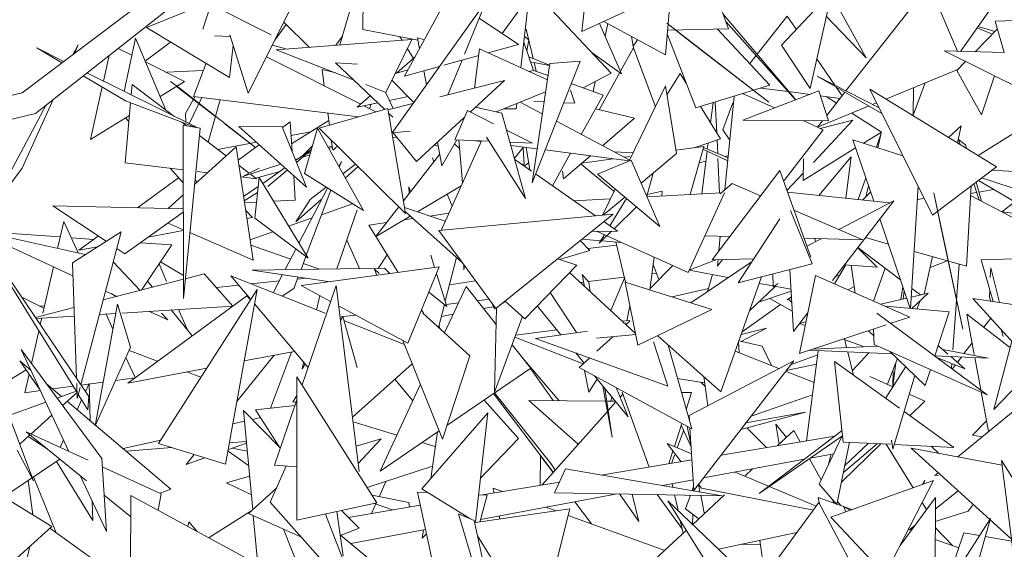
# Model space of a CAD drawing. Header units: metres. Extents: x -14.5 to 13.2, y -19 to 3.3.
# Tile 188 of 210: x 12.093 to 12.321, y 2.009 to 2.132. Entities that reach past the tile are written whole.
import ezdxf

# ---------------------------------------------------------------- set-up
doc = ezdxf.new("R2010")
doc.units = ezdxf.units.M
doc.layers.add('G-IMPT', color=7, linetype='Continuous', lineweight=5)
doc.layers.add('L-PLNT', color=7, linetype='Continuous', lineweight=5, true_color=0x005900)

# ---------------------------------------------------------------- blocks, each defined once
blk = doc.blocks.new('ÁRVORES ORNAMENTAIS - Pequeno e Médio Porte - Ipê-roxo-2870950-CORTE_CALÇADA')
at = {"layer": 'G-IMPT', "color": 253, "true_color": 0xaaaaaa}
for p, q in [((8.3529, 2.11467), (8.4025, 2.15207)), ((8.35599, 2.10995), (8.40613, 2.14932)), ((8.48936, 2.11921), (8.4672, 2.14292)), ((8.57024, 2.12428), (8.58342, 2.14291)), ((8.56322, 2.14004), (8.5437, 2.11515)), ((8.38175, 2.12978), (8.40335, 2.1386)), ((8.41646, 2.13688), (8.40527, 2.11464)), ((8.42652, 2.12577), (8.43022, 2.13858)), ((8.43188, 2.13717), (8.43183, 2.12934)), ((8.46411, 2.12842), (8.47032, 2.13703)), ((8.47032, 2.13703), (8.46842, 2.12048)), ((8.48255, 2.1289), (8.48363, 2.13852)), ((8.48255, 2.1289), (8.49954, 2.1367)), ((8.52881, 2.12572), (8.54043, 2.13816)), ((8.54043, 2.13816), (8.53541, 2.1157)), ((8.54836, 2.12283), (8.54027, 2.13745)), ((8.56952, 2.1243), (8.56413, 2.13705)), ((8.39666, 2.1351), (8.39475, 2.12944)), ((8.39666, 2.1351), (8.41059, 2.12814)), ((8.43859, 2.10544), (8.46041, 2.13594)), ((8.44149, 2.11853), (8.45082, 2.13565)), ((8.46041, 2.13594), (8.45537, 2.12365)), ((8.50297, 2.13607), (8.5019, 2.12347)), ((8.46789, 2.1259), (8.45878, 2.13197)), ((8.51491, 2.13388), (8.51654, 2.12949)), ((8.53207, 2.1131), (8.51529, 2.13287)), ((8.53007, 2.13247), (8.52311, 2.12365)), ((8.53217, 2.12944), (8.53007, 2.13247)), ((8.54836, 2.12283), (8.53914, 2.1324)), ((8.38175, 2.12978), (8.40096, 2.11828)), ((8.41145, 2.12691), (8.41406, 2.13048)), ((8.41945, 2.12521), (8.41351, 2.13101)), ((8.48661, 2.13076), (8.49174, 2.11912)), ((8.5019, 2.12347), (8.48763, 2.13123)), ((8.48792, 2.12779), (8.48856, 2.13073)), ((8.50222, 2.13078), (8.52586, 2.11254)), ((8.50222, 2.13078), (8.50801, 2.12627)), ((8.5159, 2.13121), (8.53203, 2.11308)), ((8.5741, 2.12974), (8.57758, 2.12829)), ((8.57433, 2.13007), (8.57819, 2.12891)), ((8.57826, 2.13126), (8.58884, 2.1316)), ((8.58035, 2.12401), (8.57826, 2.13126)), ((8.37915, 2.12732), (8.37656, 2.11502)), ((8.37915, 2.12732), (8.38623, 2.11071)), ((8.39749, 2.1279), (8.40117, 2.12776)), ((8.40106, 2.12809), (8.40527, 2.11464)), ((8.42711, 2.12779), (8.42558, 2.12569)), ((8.44459, 2.12689), (8.43183, 2.12934)), ((8.44041, 2.12769), (8.44091, 2.12689)), ((8.44449, 2.12742), (8.44497, 2.12491)), ((8.44449, 2.12742), (8.44608, 2.12695)), ((8.47025, 2.12693), (8.46925, 2.12774)), ((8.46967, 2.12944), (8.47128, 2.12261)), ((8.4945, 2.12513), (8.49406, 2.12773)), ((8.50231, 2.12832), (8.50896, 2.1112)), ((8.50239, 2.1292), (8.51654, 2.12949)), ((8.52611, 2.11648), (8.51395, 2.12944)), ((8.57361, 2.12419), (8.5787, 2.12944)), ((8.36257, 2.12196), (8.3563, 2.12507)), ((8.3563, 2.12507), (8.36211, 2.12161)), ((8.36593, 2.1258), (8.36477, 2.12362)), ((8.36503, 2.12381), (8.36593, 2.1258)), ((8.38731, 2.12645), (8.38139, 2.12206)), ((8.40182, 2.12565), (8.40096, 2.11828)), ((8.41427, 2.1248), (8.41086, 2.12574)), ((8.41179, 2.12461), (8.44321, 2.12707)), ((8.43715, 2.1148), (8.44321, 2.12707)), ((8.46789, 2.1259), (8.46084, 2.12394)), ((8.4691, 2.1264), (8.47136, 2.11987)), ((8.46979, 2.12438), (8.47026, 2.12696)), ((8.4945, 2.12513), (8.49149, 2.11968)), ((8.49443, 2.12553), (8.49546, 2.12697)), ((8.49449, 2.12513), (8.49957, 2.11149)), ((8.52586, 2.11254), (8.50801, 2.12627)), ((8.52881, 2.12572), (8.53541, 2.1157)), ((8.37308, 2.12337), (8.37175, 2.11741)), ((8.37514, 2.12499), (8.37833, 2.12341)), ((8.43133, 2.11205), (8.40949, 2.12302)), ((8.42956, 2.11774), (8.41179, 2.12461)), ((8.4439, 2.12296), (8.43963, 2.11925)), ((8.44215, 2.12491), (8.44355, 2.12266)), ((8.45866, 2.12333), (8.4506, 2.12107)), ((8.45767, 2.1158), (8.45886, 2.12484)), ((8.45886, 2.12484), (8.47456, 2.11768)), ((8.47026, 2.12303), (8.47506, 2.12106)), ((8.48495, 2.12393), (8.49174, 2.11912)), ((8.52288, 2.12336), (8.52141, 2.12149)), ((8.56644, 2.12438), (8.58045, 2.124)), ((8.56644, 2.12438), (8.5962, 2.10971)), ((8.38148, 2.12184), (8.39055, 2.11734)), ((8.39258, 2.11384), (8.39552, 2.12154)), ((8.43682, 2.11089), (8.42546, 2.1216)), ((8.42546, 2.1216), (8.43057, 2.12132)), ((8.44957, 2.12079), (8.44149, 2.11853)), ((8.4548, 2.12225), (8.45152, 2.11425)), ((8.47506, 2.12105), (8.47066, 2.12189)), ((8.48215, 2.12201), (8.47101, 2.09389)), ((8.47101, 2.09389), (8.47512, 2.12146)), ((8.47149, 2.12173), (8.47198, 2.11968)), ((8.48215, 2.12201), (8.47512, 2.12146)), ((8.54114, 2.11646), (8.53694, 2.12253)), ((8.56941, 2.11987), (8.57141, 2.12193)), ((8.36709, 2.11866), (8.37689, 2.11284)), ((8.39344, 2.10666), (8.36791, 2.11931)), ((8.38639, 2.11947), (8.39489, 2.1199)), ((8.42288, 2.1163), (8.42238, 2.12006)), ((8.42554, 2.11929), (8.42238, 2.12006)), ((8.4393, 2.11916), (8.4423, 2.12002)), ((8.44594, 2.11977), (8.44655, 2.11656)), ((8.47026, 2.11964), (8.47136, 2.11987)), ((8.47471, 2.11872), (8.47136, 2.1199)), ((8.48936, 2.11921), (8.48288, 2.11583)), ((8.49134, 2.11941), (8.48658, 2.11079)), ((8.5053, 2.11918), (8.50225, 2.11423)), ((8.5053, 2.11918), (8.5068, 2.11675)), ((8.55201, 2.10995), (8.53701, 2.11859)), ((8.55139, 2.11119), (8.53701, 2.11859)), ((8.56974, 2.12021), (8.55293, 2.11326)), ((8.56941, 2.11987), (8.5751, 2.10962)), ((8.57812, 2.11862), (8.5751, 2.10962)), ((8.37145, 2.11607), (8.36874, 2.10388)), ((8.37821, 2.1142), (8.37843, 2.11661)), ((8.38807, 2.10931), (8.37843, 2.11661)), ((8.38489, 2.11385), (8.39055, 2.11734)), ((8.38924, 2.1159), (8.3873, 2.11731)), ((8.39772, 2.10922), (8.3887, 2.1162)), ((8.38924, 2.1159), (8.40699, 2.10209)), ((8.43715, 2.1148), (8.4325, 2.1166)), ((8.43855, 2.11763), (8.44363, 2.11248)), ((8.46461, 2.11755), (8.44966, 2.11378)), ((8.45668, 2.11025), (8.46461, 2.11755)), ((8.48751, 2.11419), (8.48009, 2.11682)), ((8.48516, 2.11503), (8.48564, 2.11727)), ((8.50191, 2.11629), (8.49363, 2.09929)), ((8.50191, 2.11629), (8.50445, 2.10065)), ((8.52611, 2.11648), (8.50896, 2.1112)), ((8.54282, 2.11403), (8.54143, 2.11604)), ((8.55923, 2.10956), (8.56208, 2.11704)), ((8.55923, 2.10956), (8.55937, 2.11592)), ((8.33663, 2.11097), (8.3529, 2.11467)), ((8.39292, 2.1138), (8.39079, 2.10991)), ((8.39258, 2.11384), (8.43076, 2.10915)), ((8.43355, 2.11398), (8.43054, 2.11137)), ((8.43882, 2.11105), (8.43704, 2.11485)), ((8.43795, 2.11291), (8.44231, 2.11382)), ((8.46272, 2.11029), (8.47415, 2.11493)), ((8.4799, 2.11533), (8.48088, 2.11231)), ((8.48751, 2.11419), (8.48239, 2.10508)), ((8.51779, 2.11392), (8.51566, 2.09226)), ((8.51977, 2.11453), (8.52717, 2.11121)), ((8.53739, 2.11514), (8.5198, 2.10839)), ((8.53033, 2.11499), (8.52396, 2.11581)), ((8.53531, 2.11434), (8.53048, 2.11497)), ((8.53739, 2.11514), (8.53967, 2.1082)), ((8.54235, 2.11342), (8.53775, 2.11402)), ((8.53915, 2.11384), (8.54149, 2.11233)), ((8.54348, 2.11487), (8.53925, 2.10948)), ((8.56373, 2.0864), (8.54924, 2.11552)), ((8.57855, 2.0976), (8.54924, 2.11552)), ((8.35853, 2.11194), (8.34496, 2.08657)), ((8.35291, 2.09724), (8.36022, 2.11328)), ((8.37678, 2.09853), (8.37805, 2.11241)), ((8.39313, 2.10671), (8.37689, 2.11284)), ((8.39164, 2.10755), (8.39452, 2.11361)), ((8.39882, 2.11308), (8.39603, 2.10329)), ((8.43054, 2.11137), (8.43527, 2.11235)), ((8.4348, 2.11031), (8.43207, 2.11168)), ((8.43336, 2.11103), (8.43369, 2.11202)), ((8.44344, 2.11221), (8.43764, 2.11075)), ((8.46404, 2.11), (8.45788, 2.11135)), ((8.46747, 2.11221), (8.46732, 2.11097)), ((8.47339, 2.10984), (8.46828, 2.11254)), ((8.4738, 2.1126), (8.47144, 2.1127)), ((8.48088, 2.11231), (8.47835, 2.11241)), ((8.51002, 2.11153), (8.51465, 2.10402)), ((8.51236, 2.10774), (8.51294, 2.11242)), ((8.51377, 2.10544), (8.51343, 2.11257)), ((8.51748, 2.11235), (8.5152, 2.10615)), ((8.54904, 2.11166), (8.53714, 2.10675)), ((8.5508, 2.11239), (8.54984, 2.11199)), ((8.59243, 2.11157), (8.57432, 2.10019)), ((8.3366, 2.10515), (8.35599, 2.10995)), ((8.36874, 2.10388), (8.37778, 2.10946)), ((8.39083, 2.10795), (8.39079, 2.10991)), ((8.42175, 2.10656), (8.43758, 2.11111)), ((8.42408, 2.10723), (8.42371, 2.11002)), ((8.44172, 2.08676), (8.43758, 2.11111)), ((8.43876, 2.10906), (8.43777, 2.11)), ((8.44428, 2.09884), (8.45538, 2.10906)), ((8.45603, 2.11058), (8.45314, 2.10382)), ((8.45603, 2.11058), (8.46212, 2.10756)), ((8.46404, 2.11), (8.46951, 2.09028)), ((8.46449, 2.111), (8.46732, 2.11097)), ((8.49475, 2.1088), (8.48572, 2.111)), ((8.54508, 2.11002), (8.55192, 2.10562)), ((8.37765, 2.10807), (8.37689, 2.10892)), ((8.39102, 2.10708), (8.38991, 2.10793)), ((8.3902, 2.10723), (8.39028, 2.0671)), ((8.3902, 2.10723), (8.39414, 2.10653)), ((8.40697, 2.10208), (8.39998, 2.10747)), ((8.41875, 2.09288), (8.40311, 2.10693)), ((8.40311, 2.10693), (8.41313, 2.10687)), ((8.41875, 2.09288), (8.41313, 2.10687)), ((8.41499, 2.10802), (8.4132, 2.10669)), ((8.41499, 2.10802), (8.41544, 2.10111)), ((8.42393, 2.10831), (8.41532, 2.10289)), ((8.49363, 2.09913), (8.47664, 2.10812)), ((8.48732, 2.10246), (8.49475, 2.1088)), ((8.53967, 2.1082), (8.5198, 2.10839)), ((8.53376, 2.10826), (8.53846, 2.10615)), ((8.53615, 2.0986), (8.54531, 2.10834)), ((8.53826, 2.10822), (8.53712, 2.10675)), ((8.53773, 2.10648), (8.54531, 2.10834)), ((8.57041, 2.10706), (8.56745, 2.10439)), ((8.56954, 2.10311), (8.57041, 2.10706)), ((8.39028, 2.0671), (8.39414, 2.10653)), ((8.40021, 2.10013), (8.39397, 2.10485)), ((8.41969, 2.10564), (8.4152, 2.10479)), ((8.42133, 2.10649), (8.4183, 2.09604)), ((8.42133, 2.10649), (8.43196, 2.08745)), ((8.42175, 2.10656), (8.44172, 2.08676)), ((8.43859, 2.10544), (8.4428, 2.10586)), ((8.44428, 2.09884), (8.43887, 2.10546)), ((8.46512, 2.10607), (8.47114, 2.10309)), ((8.5168, 2.10378), (8.5152, 2.10615)), ((8.53846, 2.10615), (8.52937, 2.09445)), ((8.54776, 2.10306), (8.55192, 2.10562)), ((8.55075, 2.10211), (8.55188, 2.10538)), ((8.55107, 2.10201), (8.55188, 2.10538)), ((8.40717, 2.10328), (8.39827, 2.1016)), ((8.40781, 2.1027), (8.40298, 2.09912)), ((8.42013, 2.10235), (8.41802, 2.10028)), ((8.42378, 2.1021), (8.42472, 2.10238)), ((8.42484, 2.10142), (8.42453, 2.10381)), ((8.42484, 2.10142), (8.42597, 2.10238)), ((8.43873, 2.10437), (8.43971, 2.10444)), ((8.44925, 2.10236), (8.44833, 2.10256)), ((8.44908, 2.10326), (8.45011, 2.09783)), ((8.45931, 2.10357), (8.44996, 2.08287)), ((8.45011, 2.09783), (8.45363, 2.1038)), ((8.45309, 2.10289), (8.45425, 2.10171)), ((8.45314, 2.10382), (8.46107, 2.1035)), ((8.45407, 2.10379), (8.45494, 2.09389)), ((8.45788, 2.10361), (8.45925, 2.10344)), ((8.46049, 2.10442), (8.46951, 2.09028)), ((8.46589, 2.10331), (8.47114, 2.10309)), ((8.46611, 2.10254), (8.47218, 2.10174)), ((8.51076, 2.1023), (8.50433, 2.10142)), ((8.51076, 2.1023), (8.50764, 2.09115)), ((8.51465, 2.10402), (8.50856, 2.102)), ((8.5116, 2.10165), (8.51177, 2.10307)), ((8.51401, 2.10064), (8.51386, 2.10376)), ((8.55688, 2.10016), (8.5453, 2.10384)), ((8.5453, 2.10384), (8.55014, 2.08963)), ((8.57013, 2.10275), (8.56974, 2.10388)), ((8.56974, 2.10388), (8.57139, 2.10267)), ((8.57163, 2.10183), (8.57139, 2.10267)), ((8.39286, 2.0935), (8.40252, 2.10221)), ((8.4064, 2.07598), (8.40252, 2.10221)), ((8.41991, 2.10159), (8.41627, 2.09906)), ((8.41644, 2.09862), (8.41988, 2.1015)), ((8.41956, 2.10038), (8.41792, 2.09985)), ((8.4188, 2.10059), (8.4197, 2.10086)), ((8.42476, 2.10206), (8.42395, 2.1018)), ((8.44961, 2.10045), (8.44122, 2.08968)), ((8.46693, 2.09957), (8.46903, 2.10215)), ((8.46917, 2.09812), (8.46896, 2.10206)), ((8.47049, 2.09685), (8.46964, 2.10207)), ((8.47402, 2.1015), (8.49348, 2.09895)), ((8.47994, 2.10072), (8.47572, 2.09321)), ((8.4783, 2.09478), (8.48457, 2.10012)), ((8.49003, 2.10103), (8.49435, 2.10078)), ((8.49363, 2.09995), (8.49239, 2.09978)), ((8.49626, 2.09377), (8.50445, 2.10065)), ((8.51031, 2.09129), (8.51154, 2.10121)), ((8.51154, 2.10121), (8.51058, 2.10166)), ((8.51639, 2.09964), (8.51068, 2.10204)), ((8.51632, 2.09895), (8.51157, 2.10119)), ((8.51644, 2.10015), (8.51565, 2.09996)), ((8.53379, 2.09444), (8.54595, 2.10194)), ((8.37678, 2.09853), (8.39022, 2.09689)), ((8.40554, 2.0961), (8.40316, 2.0979)), ((8.41282, 2.0982), (8.404, 2.09535)), ((8.41697, 2.09954), (8.41617, 2.09929)), ((8.42685, 2.09881), (8.42626, 2.09766)), ((8.42636, 2.09748), (8.42685, 2.09881)), ((8.42722, 2.09593), (8.43016, 2.09822)), ((8.44829, 2.09875), (8.44792, 2.09966)), ((8.46701, 2.09926), (8.47086, 2.09659)), ((8.46917, 2.09812), (8.46843, 2.09828)), ((8.47022, 2.0985), (8.46918, 2.09776)), ((8.49002, 2.09189), (8.48236, 2.09823)), ((8.48982, 2.09943), (8.4826, 2.09844)), ((8.49393, 2.09914), (8.48614, 2.09587)), ((8.49393, 2.09914), (8.50062, 2.08375)), ((8.51125, 2.09888), (8.50969, 2.09849)), ((8.51445, 2.09151), (8.51406, 2.09951)), ((8.53379, 2.09444), (8.5339, 2.09945)), ((8.54492, 2.0999), (8.5374, 2.09097)), ((8.54492, 2.0999), (8.54365, 2.09032)), ((8.35291, 2.09724), (8.34496, 2.08657)), ((8.39023, 2.09387), (8.38723, 2.09726)), ((8.39343, 2.0965), (8.39586, 2.09621)), ((8.40535, 2.09603), (8.404, 2.09535)), ((8.40783, 2.09727), (8.40552, 2.09611)), ((8.40722, 2.09482), (8.40576, 2.09593)), ((8.40702, 2.09498), (8.41261, 2.09651)), ((8.41379, 2.09733), (8.40866, 2.09376)), ((8.4098, 2.09304), (8.41433, 2.09684)), ((8.41581, 2.09552), (8.41618, 2.08985)), ((8.4183, 2.09604), (8.43196, 2.08745)), ((8.43075, 2.09764), (8.42775, 2.09499)), ((8.47181, 2.09593), (8.48572, 2.08626)), ((8.4783, 2.09478), (8.47807, 2.09659)), ((8.48614, 2.09587), (8.50062, 2.08375)), ((8.49756, 2.09079), (8.49906, 2.09612)), ((8.51273, 2.07607), (8.52837, 2.09671)), ((8.52837, 2.09671), (8.53553, 2.07667)), ((8.53002, 2.09209), (8.53383, 2.09614)), ((8.56373, 2.0864), (8.57855, 2.0976)), ((8.59148, 2.09604), (8.57744, 2.09677)), ((8.38917, 2.09506), (8.37961, 2.08811)), ((8.39299, 2.09483), (8.39337, 2.09395)), ((8.40355, 2.09527), (8.40722, 2.09482)), ((8.40782, 2.09514), (8.40679, 2.08573)), ((8.40782, 2.09514), (8.41913, 2.07645)), ((8.44448, 2.08715), (8.45461, 2.09316)), ((8.51454, 2.0913), (8.51734, 2.0937)), ((8.52394, 2.09086), (8.51734, 2.0937)), ((8.54655, 2.09001), (8.54829, 2.09504)), ((8.54834, 2.09067), (8.54894, 2.09316)), ((8.57159, 2.0746), (8.57269, 2.09317)), ((8.57455, 2.08991), (8.57328, 2.09362)), ((8.57509, 2.08963), (8.57384, 2.09404)), ((8.60224, 2.07796), (8.57437, 2.09444)), ((8.5934, 2.08898), (8.57515, 2.09503)), ((8.38672, 2.08796), (8.39023, 2.09113)), ((8.40759, 2.09302), (8.40423, 2.09068)), ((8.40743, 2.09161), (8.40436, 2.08975)), ((8.42366, 2.09267), (8.41704, 2.07991)), ((8.41873, 2.07711), (8.42438, 2.09221)), ((8.41963, 2.09), (8.42332, 2.09288)), ((8.44255, 2.09138), (8.44249, 2.09297)), ((8.44287, 2.09179), (8.44249, 2.09297)), ((8.4525, 2.0885), (8.45138, 2.09124)), ((8.49027, 2.09241), (8.48735, 2.08641)), ((8.49763, 2.09062), (8.51481, 2.09153)), ((8.49766, 2.09115), (8.50118, 2.09192)), ((8.50104, 2.0908), (8.50118, 2.09192)), ((8.50713, 2.07315), (8.51555, 2.09157)), ((8.53015, 2.09173), (8.55383, 2.08924)), ((8.54942, 2.09174), (8.54756, 2.0899)), ((8.56041, 2.09307), (8.55867, 2.0648)), ((8.5661, 2.08155), (8.56406, 2.09158)), ((8.56406, 2.09158), (8.57073, 2.06)), ((8.59127, 2.08117), (8.57256, 2.09096)), ((8.57258, 2.09141), (8.57395, 2.09166)), ((8.57448, 2.09175), (8.57788, 2.09237)), ((8.39024, 2.08788), (8.36002, 2.08854)), ((8.36002, 2.08854), (8.37238, 2.08036)), ((8.40444, 2.08926), (8.40719, 2.0894)), ((8.41117, 2.0896), (8.41618, 2.08985)), ((8.42214, 2.09005), (8.41628, 2.08489)), ((8.41963, 2.09), (8.41628, 2.08489)), ((8.42225, 2.08651), (8.42944, 2.08903)), ((8.48072, 2.08973), (8.48918, 2.09018)), ((8.48751, 2.08643), (8.49246, 2.09058)), ((8.48902, 2.08396), (8.49285, 2.09026)), ((8.54058, 2.07128), (8.55478, 2.08974)), ((8.54207, 2.08308), (8.55478, 2.08974)), ((8.56022, 2.08992), (8.56176, 2.09036)), ((8.58278, 2.08946), (8.57976, 2.08717)), ((8.39024, 2.08707), (8.37672, 2.07749)), ((8.40471, 2.08744), (8.40629, 2.08584)), ((8.4258, 2.07396), (8.43053, 2.08767)), ((8.44016, 2.08831), (8.43476, 2.08138)), ((8.44148, 2.08815), (8.45092, 2.085)), ((8.45491, 2.07534), (8.44164, 2.08722)), ((8.45176, 2.08686), (8.44734, 2.0862)), ((8.48977, 2.08664), (8.44944, 2.08282)), ((8.46263, 2.06479), (8.48977, 2.08664)), ((8.49517, 2.08831), (8.49001, 2.08327)), ((8.5359, 2.07516), (8.53083, 2.08745)), ((8.5476, 2.08071), (8.53164, 2.08756)), ((8.58843, 2.08613), (8.57976, 2.08717)), ((8.36565, 2.04537), (8.34161, 2.08403)), ((8.34161, 2.08403), (8.36838, 2.04446)), ((8.36113, 2.07872), (8.36255, 2.08497)), ((8.36255, 2.08497), (8.36589, 2.07767)), ((8.38671, 2.08457), (8.39025, 2.08302)), ((8.40498, 2.08559), (8.40629, 2.08584)), ((8.40679, 2.08573), (8.41913, 2.07645)), ((8.41465, 2.08385), (8.42007, 2.08575)), ((8.43734, 2.08469), (8.43324, 2.08407)), ((8.44003, 2.07314), (8.43324, 2.08407)), ((8.43476, 2.08138), (8.44282, 2.08616)), ((8.44344, 2.08561), (8.44136, 2.0853)), ((8.48763, 2.08492), (8.4908, 2.08272)), ((8.51875, 2.07075), (8.52838, 2.08553)), ((8.55154, 2.08552), (8.5586, 2.06481)), ((8.36467, 2.07235), (8.34142, 2.08308)), ((8.34142, 2.08308), (8.36756, 2.0773)), ((8.36173, 2.08135), (8.34941, 2.08223)), ((8.36456, 2.07539), (8.37587, 2.08258)), ((8.36654, 2.04718), (8.37587, 2.08258)), ((8.38209, 2.08129), (8.39025, 2.08282)), ((8.39177, 2.08236), (8.4064, 2.07598)), ((8.4057, 2.08072), (8.41099, 2.08257)), ((8.46263, 2.06479), (8.44944, 2.08282)), ((8.4908, 2.08272), (8.4848, 2.08264)), ((8.48831, 2.08164), (8.48604, 2.08266)), ((8.48943, 2.0827), (8.48656, 2.07991)), ((8.48656, 2.07991), (8.48776, 2.08188)), ((8.36953, 2.0808), (8.36428, 2.08117)), ((8.37057, 2.08156), (8.36606, 2.07828)), ((8.38763, 2.07951), (8.38031, 2.08003)), ((8.38763, 2.07951), (8.38059, 2.06907)), ((8.41514, 2.07625), (8.40588, 2.07948)), ((8.4281, 2.08064), (8.43108, 2.07403)), ((8.48437, 2.07822), (8.48218, 2.08053)), ((8.48255, 2.08083), (8.48691, 2.08048)), ((8.48389, 2.07872), (8.4906, 2.07943)), ((8.48718, 2.08046), (8.49173, 2.0801)), ((8.50713, 2.07315), (8.48833, 2.08163)), ((8.49042, 2.0802), (8.49263, 2.07093)), ((8.51099, 2.08159), (8.51681, 2.08145)), ((8.51461, 2.08151), (8.51427, 2.07811)), ((8.53397, 2.08104), (8.5476, 2.08071)), ((8.53463, 2.07919), (8.53798, 2.08094)), ((8.53665, 2.08025), (8.53653, 2.08098)), ((8.55352, 2.0797), (8.54821, 2.0812)), ((8.5661, 2.08155), (8.57073, 2.06)), ((8.36606, 2.07828), (8.37038, 2.07909)), ((8.37486, 2.07872), (8.37672, 2.07749)), ((8.41633, 2.07856), (8.41386, 2.0738)), ((8.43749, 2.07721), (8.43538, 2.07409)), ((8.48437, 2.07822), (8.47734, 2.07618)), ((8.54642, 2.07887), (8.55092, 2.07434)), ((8.55634, 2.07143), (8.54646, 2.07892)), ((8.57159, 2.0746), (8.55949, 2.07802)), ((8.36456, 2.07539), (8.36553, 2.04867)), ((8.38029, 2.06899), (8.37404, 2.07563)), ((8.38467, 2.07511), (8.38639, 2.07108)), ((8.39027, 2.07246), (8.385, 2.0756)), ((8.41751, 2.07385), (8.41863, 2.07683)), ((8.42184, 2.07391), (8.41803, 2.07524)), ((8.44845, 2.07427), (8.44754, 2.07712)), ((8.45348, 2.07663), (8.45091, 2.06653)), ((8.45521, 2.07379), (8.45522, 2.07492)), ((8.47694, 2.07632), (8.48136, 2.07484)), ((8.49832, 2.06912), (8.49927, 2.0767)), ((8.49906, 2.075), (8.50038, 2.0715)), ((8.51354, 2.07609), (8.50741, 2.07364)), ((8.50781, 2.06611), (8.52197, 2.07569)), ((8.51273, 2.07607), (8.52238, 2.07632)), ((8.51514, 2.07614), (8.51392, 2.07457)), ((8.51408, 2.07611), (8.51392, 2.07457)), ((8.51875, 2.07075), (8.5359, 2.07516)), ((8.54369, 2.07491), (8.54107, 2.07049)), ((8.54339, 2.07494), (8.55092, 2.07434)), ((8.56182, 2.06816), (8.56373, 2.07682)), ((8.56721, 2.07584), (8.56318, 2.07432)), ((8.56989, 2.07508), (8.56845, 2.05525)), ((8.57504, 2.07603), (8.5872, 2.07643)), ((8.57778, 2.06641), (8.57504, 2.07603)), ((8.35773, 2.06374), (8.36016, 2.07444)), ((8.39512, 2.0728), (8.39073, 2.07167)), ((8.39512, 2.0728), (8.40172, 2.06538)), ((8.40622, 2.0737), (8.43684, 2.07411)), ((8.42428, 2.07101), (8.40622, 2.0737)), ((8.41326, 2.07265), (8.41109, 2.06847)), ((8.41756, 2.0701), (8.4495, 2.07442)), ((8.43562, 2.0729), (8.43449, 2.07393)), ((8.43449, 2.07393), (8.43508, 2.07247)), ((8.43805, 2.07287), (8.43684, 2.07411)), ((8.44225, 2.05679), (8.4495, 2.07442)), ((8.45131, 2.06526), (8.44888, 2.07291)), ((8.45521, 2.07379), (8.45535, 2.07475)), ((8.46934, 2.06243), (8.48136, 2.07484)), ((8.4797, 2.07313), (8.49496, 2.05903)), ((8.48414, 2.07089), (8.48264, 2.07271)), ((8.48315, 2.06993), (8.48264, 2.07271)), ((8.49836, 2.06947), (8.50361, 2.07474)), ((8.49878, 2.07282), (8.49984, 2.07294)), ((8.51645, 2.07196), (8.50741, 2.07364)), ((8.51276, 2.07264), (8.51164, 2.0687)), ((8.52673, 2.0728), (8.52687, 2.06979)), ((8.53074, 2.07383), (8.53152, 2.0595)), ((8.54489, 2.07482), (8.54587, 2.06839)), ((8.55278, 2.07413), (8.55008, 2.06654)), ((8.57712, 2.07198), (8.57722, 2.07425)), ((8.57927, 2.06619), (8.57722, 2.07425)), ((8.39028, 2.07156), (8.37171, 2.06679)), ((8.38314, 2.06972), (8.38198, 2.07113)), ((8.42311, 2.06374), (8.40129, 2.07233)), ((8.40129, 2.07233), (8.40587, 2.06689)), ((8.40597, 2.07049), (8.4125, 2.07118)), ((8.41588, 2.06947), (8.41686, 2.07211)), ((8.41668, 2.07162), (8.41872, 2.07184)), ((8.45187, 2.07029), (8.45788, 2.0712)), ((8.48218, 2.07083), (8.48297, 2.07093)), ((8.48401, 2.07105), (8.49237, 2.07205)), ((8.48414, 2.07089), (8.48447, 2.06872)), ((8.48922, 2.06434), (8.49243, 2.0718)), ((8.49259, 2.07093), (8.49551, 2.05629)), ((8.49259, 2.07093), (8.51265, 2.06458)), ((8.52413, 2.07213), (8.51473, 2.04551)), ((8.52686, 2.07002), (8.5236, 2.07063)), ((8.52687, 2.06979), (8.52801, 2.07061)), ((8.53664, 2.07244), (8.53294, 2.0544)), ((8.53664, 2.07244), (8.55849, 2.06284)), ((8.54227, 2.07253), (8.54129, 2.0722)), ((8.37494, 2.06762), (8.37225, 2.06885)), ((8.37356, 2.06825), (8.37474, 2.06757)), ((8.38454, 2.0336), (8.40733, 2.06917)), ((8.39794, 2.06964), (8.4031, 2.07018)), ((8.40733, 2.06917), (8.40006, 2.02877)), ((8.41588, 2.06947), (8.41311, 2.06768)), ((8.42436, 2.06643), (8.41756, 2.0701)), ((8.42563, 2.07014), (8.41775, 2.04713)), ((8.431, 2.02713), (8.42563, 2.07014)), ((8.44709, 2.06857), (8.45131, 2.06526)), ((8.45073, 2.05916), (8.45574, 2.06991)), ((8.46268, 2.06113), (8.45574, 2.06991)), ((8.48134, 2.05924), (8.47523, 2.06851)), ((8.51184, 2.0694), (8.50348, 2.06748)), ((8.52732, 2.06993), (8.52136, 2.0643)), ((8.53101, 2.06879), (8.52345, 2.06627)), ((8.53099, 2.06925), (8.52712, 2.06997)), ((8.54564, 2.06991), (8.54425, 2.0691)), ((8.5564, 2.06688), (8.55688, 2.06984)), ((8.55697, 2.06702), (8.55719, 2.06893)), ((8.55884, 2.06746), (8.56274, 2.06838)), ((8.56274, 2.06838), (8.55895, 2.06477)), ((8.56093, 2.06795), (8.55896, 2.06945)), ((8.57691, 2.06739), (8.57699, 2.06916)), ((8.35284, 2.06742), (8.35799, 2.06489)), ((8.37503, 2.06578), (8.36985, 2.03769)), ((8.37804, 2.05588), (8.37503, 2.06578)), ((8.40496, 2.06774), (8.37737, 2.04756)), ((8.40496, 2.06774), (8.40585, 2.06685)), ((8.40674, 2.06586), (8.41913, 2.05115)), ((8.42188, 2.06777), (8.42109, 2.06453)), ((8.45071, 2.06574), (8.44935, 2.06041)), ((8.45116, 2.06576), (8.45396, 2.06609)), ((8.45836, 2.06661), (8.46107, 2.06693)), ((8.4623, 2.06464), (8.46174, 2.066)), ((8.46366, 2.06562), (8.46483, 2.06647)), ((8.46934, 2.06243), (8.46478, 2.06652)), ((8.51963, 2.0594), (8.52854, 2.06574)), ((8.52606, 2.06714), (8.53126, 2.06419)), ((8.5301, 2.06685), (8.53108, 2.06754)), ((8.53033, 2.06701), (8.53115, 2.06618)), ((8.55178, 2.06579), (8.55778, 2.06721)), ((8.56088, 2.06661), (8.56012, 2.06467)), ((8.58413, 2.05503), (8.57308, 2.0671)), ((8.59966, 2.06319), (8.57308, 2.0671)), ((8.57728, 2.06648), (8.57691, 2.06739)), ((8.36493, 2.06504), (8.356, 2.06275)), ((8.35712, 2.06532), (8.35811, 2.06543)), ((8.37082, 2.0634), (8.37464, 2.06365)), ((8.37237, 2.0635), (8.37397, 2.06002)), ((8.376, 2.06374), (8.40172, 2.06538)), ((8.38669, 2.06219), (8.38245, 2.06415)), ((8.38669, 2.06219), (8.38524, 2.06374)), ((8.39234, 2.05851), (8.38745, 2.06447)), ((8.38916, 2.06458), (8.39111, 2.06001)), ((8.44225, 2.05679), (8.42622, 2.06543)), ((8.44586, 2.06374), (8.44541, 2.06447)), ((8.45659, 2.05383), (8.4457, 2.06374)), ((8.45001, 2.06299), (8.45275, 2.06349)), ((8.4598, 2.06478), (8.46208, 2.06519)), ((8.46277, 2.0649), (8.46232, 2.04542)), ((8.47223, 2.06541), (8.4777, 2.05873)), ((8.49293, 2.06198), (8.49363, 2.06546)), ((8.49551, 2.05629), (8.51265, 2.06458)), ((8.53152, 2.0595), (8.53478, 2.06374)), ((8.55089, 2.06374), (8.57643, 2.04487)), ((8.56757, 2.064), (8.55284, 2.06532)), ((8.5643, 2.05383), (8.56757, 2.064)), ((8.57166, 2.06353), (8.5734, 2.05418)), ((8.57166, 2.06353), (8.5816, 2.05585)), ((8.3562, 2.06247), (8.36501, 2.06303)), ((8.35713, 2.06109), (8.35746, 2.06255)), ((8.42654, 2.06287), (8.43018, 2.0633)), ((8.42716, 2.06292), (8.42664, 2.06204)), ((8.42716, 2.06292), (8.43054, 2.05114)), ((8.44149, 2.0565), (8.42741, 2.06204)), ((8.46232, 2.04542), (8.46879, 2.06293)), ((8.49192, 2.06185), (8.49363, 2.06207)), ((8.49363, 2.0619), (8.49274, 2.06109)), ((8.53293, 2.06133), (8.53426, 2.06085)), ((8.53294, 2.06135), (8.53444, 2.0617)), ((8.55407, 2.06139), (8.55849, 2.06284)), ((8.57722, 2.06258), (8.57563, 2.06046)), ((8.59721, 2.06158), (8.57792, 2.04143)), ((8.35559, 2.02498), (8.34239, 2.05974)), ((8.35509, 2.0521), (8.35679, 2.0596)), ((8.44948, 2.06091), (8.44965, 2.06014)), ((8.46721, 2.05865), (8.47675, 2.05989)), ((8.47178, 2.05789), (8.48383, 2.0596)), ((8.52528, 2.06023), (8.51942, 2.05878)), ((8.51944, 2.05718), (8.52528, 2.06023)), ((8.53294, 2.0544), (8.55298, 2.06102)), ((8.55013, 2.0585), (8.54891, 2.05968)), ((8.55021, 2.0565), (8.55006, 2.06006)), ((8.58008, 2.0583), (8.57961, 2.05997)), ((8.44112, 2.0574), (8.45026, 2.03462)), ((8.48287, 2.05199), (8.46702, 2.05815)), ((8.50248, 2.04686), (8.47178, 2.05789)), ((8.48596, 2.05793), (8.49501, 2.05878)), ((8.4897, 2.05828), (8.48605, 2.05492)), ((8.50248, 2.04686), (8.49915, 2.05708)), ((8.5001, 2.05851), (8.51473, 2.04551)), ((8.51885, 2.05719), (8.51896, 2.05456)), ((8.5189, 2.0573), (8.52428, 2.05609)), ((8.54313, 2.05768), (8.54789, 2.05597)), ((8.54385, 2.05578), (8.54333, 2.05784)), ((8.5729, 2.05686), (8.57103, 2.05438)), ((8.58211, 2.05724), (8.57792, 2.04143)), ((8.37137, 2.03008), (8.35272, 2.05532)), ((8.35272, 2.05532), (8.36375, 2.03175)), ((8.37804, 2.05588), (8.36985, 2.03769)), ((8.37768, 2.05508), (8.38429, 2.05262)), ((8.40436, 2.05267), (8.41599, 2.05487)), ((8.41048, 2.04177), (8.4153, 2.05474)), ((8.4707, 2.05098), (8.46639, 2.05644)), ((8.48114, 2.05453), (8.48307, 2.05217)), ((8.50254, 2.05634), (8.50798, 2.03698)), ((8.51805, 2.05491), (8.52817, 2.05092)), ((8.52648, 2.05159), (8.52428, 2.05609)), ((8.53459, 2.0342), (8.53729, 2.05504)), ((8.5545, 2.05429), (8.53516, 2.05514)), ((8.53593, 2.05539), (8.55106, 2.05613)), ((8.54547, 2.04934), (8.54411, 2.05474)), ((8.54518, 2.05046), (8.54897, 2.05453)), ((8.55021, 2.0565), (8.57643, 2.04487)), ((8.56208, 2.04697), (8.55389, 2.05487)), ((8.56511, 2.05619), (8.56733, 2.05426)), ((8.57662, 2.05331), (8.56611, 2.05532)), ((8.35699, 2.04618), (8.35238, 2.05267)), ((8.35238, 2.05267), (8.35499, 2.05046)), ((8.37696, 2.05348), (8.37909, 2.04882)), ((8.41128, 2.05398), (8.40268, 2.04333)), ((8.41812, 2.05235), (8.41775, 2.05083)), ((8.45659, 2.05383), (8.45026, 2.03462)), ((8.4773, 2.04348), (8.46927, 2.05288)), ((8.46927, 2.05288), (8.46987, 2.05203)), ((8.48437, 2.05337), (8.48196, 2.05115)), ((8.50737, 2.04002), (8.5316, 2.05272)), ((8.50847, 2.02273), (8.5316, 2.05272)), ((8.53717, 2.05411), (8.53085, 2.05174)), ((8.54308, 2.03392), (8.54103, 2.05252)), ((8.54103, 2.05252), (8.55608, 2.04173)), ((8.55561, 2.05321), (8.5533, 2.04733)), ((8.55459, 2.04679), (8.55524, 2.05225)), ((8.57662, 2.05331), (8.5643, 2.05385)), ((8.56511, 2.05333), (8.57125, 2.05085)), ((8.56798, 2.05369), (8.57125, 2.05085)), ((8.56822, 2.05207), (8.56814, 2.051)), ((8.57042, 2.05358), (8.5695, 2.05237)), ((8.57354, 2.05345), (8.57493, 2.04598)), ((8.34735, 2.04668), (8.35384, 2.05062)), ((8.37737, 2.04756), (8.39571, 2.05103)), ((8.39097, 2.05014), (8.39433, 2.04889)), ((8.41775, 2.05083), (8.41844, 2.05196)), ((8.44328, 2.05202), (8.42943, 2.03968)), ((8.4707, 2.05098), (8.4513, 2.03775)), ((8.47064, 2.05094), (8.47592, 2.04349)), ((8.50798, 2.03698), (8.48196, 2.05115)), ((8.48316, 2.0505), (8.48419, 2.04548)), ((8.52974, 2.0503), (8.53634, 2.0477)), ((8.53689, 2.05194), (8.52987, 2.05047)), ((8.55753, 2.05136), (8.55293, 2.04417)), ((8.55464, 2.05025), (8.55459, 2.04679)), ((8.56208, 2.04697), (8.56329, 2.0507)), ((8.56903, 2.05174), (8.56835, 2.05084)), ((8.35355, 2.04533), (8.35453, 2.04964)), ((8.3666, 2.04708), (8.3717, 2.04777)), ((8.37456, 2.04815), (8.37899, 2.04875)), ((8.41656, 2.04899), (8.41653, 2.01581)), ((8.43509, 2.01986), (8.41656, 2.04899)), ((8.43926, 2.04843), (8.4434, 2.04346)), ((8.48419, 2.04548), (8.48611, 2.04846)), ((8.48547, 2.04924), (8.49325, 2.03975)), ((8.51096, 2.04763), (8.50471, 2.0486)), ((8.51108, 2.04676), (8.51006, 2.04777)), ((8.51172, 2.0423), (8.51076, 2.04904)), ((8.5492, 2.04909), (8.55454, 2.04669)), ((8.55965, 2.04932), (8.55455, 2.03225)), ((8.35355, 2.04533), (8.35717, 2.04581)), ((8.35851, 2.04747), (8.36206, 2.04447)), ((8.36002, 2.0462), (8.36474, 2.04683)), ((8.36544, 2.04569), (8.36101, 2.04409)), ((8.36231, 2.04234), (8.36565, 2.04534)), ((8.36557, 2.04745), (8.3657, 2.04399)), ((8.3657, 2.04399), (8.36636, 2.04652)), ((8.36759, 2.04563), (8.36842, 2.04746)), ((8.36842, 2.04746), (8.36866, 2.03888)), ((8.43582, 2.0272), (8.44519, 2.04728)), ((8.47537, 2.02894), (8.46235, 2.04529)), ((8.48958, 2.03506), (8.4874, 2.04688)), ((8.48787, 2.04631), (8.48958, 2.03506)), ((8.49325, 2.03975), (8.49047, 2.04652)), ((8.49185, 2.04542), (8.49812, 2.02812)), ((8.50561, 2.04541), (8.50797, 2.0454)), ((8.50797, 2.0454), (8.50671, 2.04148)), ((8.5901, 2.04733), (8.56958, 2.03048)), ((8.57502, 2.0455), (8.57672, 2.03635)), ((8.35841, 2.04315), (8.34986, 2.04007)), ((8.36341, 2.04333), (8.38734, 2.02305)), ((8.36568, 2.0414), (8.3667, 2.04367)), ((8.36815, 2.04134), (8.36594, 2.0449)), ((8.36815, 2.04134), (8.36838, 2.04446)), ((8.41656, 2.04365), (8.41139, 2.02857)), ((8.41656, 2.04471), (8.41562, 2.04311)), ((8.4164, 2.04319), (8.41562, 2.04311)), ((8.46791, 2.0347), (8.45993, 2.04364)), ((8.4621, 2.04512), (8.47593, 2.02691)), ((8.48172, 2.03342), (8.4703, 2.04353)), ((8.4703, 2.04353), (8.48804, 2.0434)), ((8.48831, 2.0434), (8.49026, 2.04339)), ((8.49042, 2.04319), (8.48865, 2.0412)), ((8.48929, 2.04339), (8.48949, 2.04434)), ((8.49201, 2.04498), (8.49139, 2.04427)), ((8.52172, 2.0399), (8.53597, 2.04483)), ((8.55835, 2.04498), (8.56197, 2.04335)), ((8.56197, 2.04335), (8.55851, 2.04)), ((8.40634, 2.01825), (8.40418, 2.04125)), ((8.40418, 2.04125), (8.41275, 2.03252)), ((8.40698, 2.04139), (8.41613, 2.04239)), ((8.40698, 2.04139), (8.41254, 2.03274)), ((8.46075, 2.04069), (8.44546, 2.02311)), ((8.46075, 2.04069), (8.45794, 2.01539)), ((8.48848, 2.04101), (8.47332, 2.02398)), ((8.53436, 2.04081), (8.51934, 2.03683)), ((8.53436, 2.04081), (8.52051, 2.03834)), ((8.55716, 2.04096), (8.5687, 2.03269)), ((8.35497, 2.03577), (8.35983, 2.04012)), ((8.40175, 2.03813), (8.40442, 2.03874)), ((8.40625, 2.03915), (8.40815, 2.03957)), ((8.42956, 2.03861), (8.43971, 2.03554)), ((8.50737, 2.04002), (8.50744, 2.03888)), ((8.57626, 2.03884), (8.57301, 2.03553)), ((8.36821, 2.02971), (8.35385, 2.03628)), ((8.35385, 2.03628), (8.36787, 2.02492)), ((8.4495, 2.03653), (8.43582, 2.0272)), ((8.44755, 2.02551), (8.44908, 2.03624)), ((8.50568, 2.03823), (8.50396, 2.03288)), ((8.50465, 2.0326), (8.50612, 2.03654)), ((8.50783, 2.03279), (8.50554, 2.03782)), ((8.50782, 2.03293), (8.50691, 2.03756)), ((8.50755, 2.03721), (8.50847, 2.02273)), ((8.52528, 2.03265), (8.52071, 2.03719)), ((8.54279, 2.03655), (8.52358, 2.022)), ((8.52993, 2.03499), (8.52747, 2.03807)), ((8.52747, 2.03807), (8.52827, 2.03345)), ((8.53165, 2.03658), (8.52787, 2.03308)), ((8.53165, 2.03658), (8.53311, 2.03395)), ((8.35238, 2.03344), (8.35474, 2.03556)), ((8.35434, 2.03519), (8.35873, 2.03232)), ((8.36173, 2.03268), (8.36251, 2.0344)), ((8.37629, 2.03241), (8.38503, 2.03438)), ((8.40486, 2.03404), (8.40095, 2.03372)), ((8.43026, 2.03299), (8.43606, 2.03464)), ((8.43606, 2.03464), (8.43077, 2.02893)), ((8.46791, 2.0347), (8.45907, 2.02559)), ((8.51477, 2.03089), (8.54113, 2.03529)), ((8.54292, 2.03533), (8.52358, 2.022)), ((8.54272, 2.03519), (8.53747, 2.02418)), ((8.54161, 2.01946), (8.5445, 2.03385)), ((8.54308, 2.03392), (8.55403, 2.0334)), ((8.55427, 2.03435), (8.55455, 2.03225)), ((8.57526, 2.03515), (8.57301, 2.03553)), ((8.3518, 2.03201), (8.35559, 2.02498)), ((8.38764, 2.03264), (8.37705, 2.03177)), ((8.38454, 2.0336), (8.40006, 2.02877)), ((8.40538, 2.02852), (8.40062, 2.03184)), ((8.40489, 2.03368), (8.40068, 2.03219)), ((8.40154, 2.03249), (8.40507, 2.03181)), ((8.44549, 2.0338), (8.4486, 2.03286)), ((8.50233, 2.03357), (8.50793, 2.03122)), ((8.50233, 2.03357), (8.50557, 2.02936)), ((8.50364, 2.03187), (8.50268, 2.02888)), ((8.5518, 2.0335), (8.54265, 2.02465)), ((8.55096, 2.03354), (8.5431, 2.0269)), ((8.54892, 2.03364), (8.54342, 2.0285)), ((8.55304, 2.03344), (8.55923, 2.02334)), ((8.55488, 2.03336), (8.5687, 2.03269)), ((8.57984, 2.02857), (8.5588, 2.03249)), ((8.58205, 2.01144), (8.5588, 2.03249)), ((8.56511, 2.03138), (8.56343, 2.03294)), ((8.34889, 2.02139), (8.36167, 2.02995)), ((8.36091, 2.02944), (8.3693, 2.01578)), ((8.37137, 2.03008), (8.37243, 2.0132)), ((8.39276, 2.03104), (8.39089, 2.02872)), ((8.39525, 2.03027), (8.39089, 2.02872)), ((8.47288, 2.02391), (8.47296, 2.03071)), ((8.47296, 2.03071), (8.47587, 2.02684)), ((8.48705, 2.02627), (8.50802, 2.02977)), ((8.5033, 2.02898), (8.50401, 2.03088)), ((8.51069, 2.02561), (8.53407, 2.02994)), ((8.53526, 2.03005), (8.53795, 2.02519)), ((8.53549, 2.03021), (8.54081, 2.0312)), ((8.54019, 2.03088), (8.53968, 2.02882)), ((8.5797, 2.02962), (8.58227, 2.0097)), ((8.5797, 2.02962), (8.59403, 2.00695)), ((8.33696, 2.02834), (8.3598, 2.0144)), ((8.38513, 2.02197), (8.37149, 2.02821)), ((8.41039, 2.01999), (8.41411, 2.02837)), ((8.41654, 2.02819), (8.41139, 2.02857)), ((8.44796, 2.02836), (8.43285, 2.02339)), ((8.47537, 2.02894), (8.47637, 2.0274)), ((8.4762, 2.02214), (8.47873, 2.02769)), ((8.51503, 2.02151), (8.47873, 2.02769)), ((8.52209, 2.02772), (8.52026, 2.02603)), ((8.35434, 2.02504), (8.35542, 2.01707)), ((8.36082, 2.01288), (8.35559, 2.02588)), ((8.36638, 2.02614), (8.37243, 2.0132)), ((8.40024, 2.02448), (8.40561, 2.026)), ((8.43558, 2.02128), (8.43713, 2.0248)), ((8.50125, 2.02386), (8.50831, 2.02517)), ((8.51803, 2.02697), (8.53681, 2.01907)), ((8.56397, 2.02503), (8.54019, 2.01657)), ((8.56397, 2.02503), (8.55276, 2.00324)), ((8.562, 2.025), (8.56145, 2.02413)), ((8.562, 2.025), (8.56166, 2.02421)), ((8.56509, 2.0268), (8.56429, 2.02614)), ((8.56511, 2.02622), (8.56429, 2.02614)), ((8.38491, 2.02207), (8.38734, 2.02305)), ((8.40024, 2.02448), (8.40602, 2.02167)), ((8.40536, 2.01736), (8.41183, 2.02323)), ((8.44546, 2.02311), (8.45662, 2.01621)), ((8.45954, 2.02168), (8.47735, 2.02465)), ((8.46226, 2.02214), (8.46203, 2.02323)), ((8.46417, 2.02246), (8.46203, 2.02323)), ((8.50346, 2.02427), (8.50364, 2.02345)), ((8.50807, 2.0227), (8.50841, 2.02366)), ((8.5099, 2.02239), (8.50955, 2.02414)), ((8.50957, 2.02416), (8.51026, 2.02326)), ((8.53616, 2.01818), (8.51026, 2.02326)), ((8.54161, 2.01946), (8.53747, 2.02418)), ((8.56439, 2.01839), (8.56972, 2.0226)), ((8.36917, 2.02016), (8.3693, 2.01578)), ((8.3719, 2.02166), (8.3781, 2.01664)), ((8.37813, 2.02156), (8.37796, 1.99811)), ((8.37813, 2.02156), (8.41892, 1.99944)), ((8.38513, 2.02197), (8.38445, 2.01813)), ((8.43399, 2.02159), (8.44246, 2.01995)), ((8.44686, 2.02224), (8.44446, 2.02235)), ((8.45165, 1.98934), (8.44446, 2.02235)), ((8.46062, 2.02164), (8.45865, 2.02172)), ((8.46062, 2.02164), (8.45891, 2.01542)), ((8.45907, 2.01603), (8.49073, 2.0219)), ((8.4762, 2.02214), (8.51503, 2.02151)), ((8.49123, 2.0219), (8.49574, 2.01554)), ((8.49419, 2.02185), (8.49574, 2.01554)), ((8.5, 2.02176), (8.50575, 2.01386)), ((8.5254, 1.99844), (8.50248, 2.02034)), ((8.51761, 1.99611), (8.50248, 2.02034)), ((8.50403, 2.02169), (8.50481, 2.01812)), ((8.50655, 2.01843), (8.50769, 2.02163)), ((8.51557, 2.02169), (8.50821, 2.01487)), ((8.51085, 2.01755), (8.51006, 2.02159)), ((8.5376, 2.01964), (8.53729, 2.02107)), ((8.54505, 2.0183), (8.53729, 2.02107)), ((8.54027, 2.02098), (8.54095, 2.01976)), ((8.54252, 2.0192), (8.54175, 2.02016)), ((8.5644, 2.02112), (8.55622, 2.00997)), ((8.5644, 2.02112), (8.56431, 1.99813)), ((8.40634, 2.01825), (8.39621, 2.01183)), ((8.41039, 2.01999), (8.43105, 1.99687)), ((8.43509, 2.01986), (8.41653, 2.01581)), ((8.42692, 2.01808), (8.43097, 2.01396)), ((8.42847, 2.0165), (8.44513, 2.01928)), ((8.43387, 2.0174), (8.43494, 2.01982)), ((8.43447, 2.01972), (8.43866, 2.0182)), ((8.44246, 2.01995), (8.44264, 2.01887)), ((8.47975, 2.01844), (8.45788, 2.01527)), ((8.47655, 2.01798), (8.47418, 2.01883)), ((8.47975, 2.01844), (8.47436, 1.99683)), ((8.48095, 2.02009), (8.48479, 2.015)), ((8.50655, 2.01843), (8.50961, 2.01617)), ((8.53744, 2.01993), (8.5273, 2.0061)), ((8.53744, 2.01993), (8.5456, 2.0045)), ((8.54319, 2.0189), (8.54367, 2.01781)), ((8.54319, 2.0189), (8.54466, 2.01816)), ((8.56133, 2.01991), (8.56233, 2.01829)), ((8.56438, 2.01551), (8.57202, 2.01791)), ((8.57202, 2.01791), (8.57319, 2.01946)), ((8.40536, 2.01736), (8.41761, 2.01191)), ((8.40752, 2.00562), (8.40646, 2.01687)), ((8.43105, 1.99687), (8.42316, 2.01726)), ((8.42727, 2.00762), (8.42584, 2.01784)), ((8.45395, 2.01732), (8.46574, 1.97804)), ((8.45395, 2.01732), (8.45764, 2.01578)), ((8.46574, 1.97804), (8.45764, 2.01578)), ((8.46357, 2.01609), (8.46341, 2.01684)), ((8.50173, 2.00886), (8.47938, 2.01695)), ((8.50532, 2.01579), (8.50598, 2.0128)), ((8.50813, 2.01494), (8.50824, 2.01718)), ((8.55276, 2.00324), (8.54019, 2.01657)), ((8.57717, 2.01625), (8.5675, 2.00109)), ((8.57717, 2.01625), (8.56951, 1.98923)), ((8.32694, 1.98467), (8.3598, 2.0144)), ((8.37091, 2.00569), (8.35931, 2.01396)), ((8.39156, 2.01545), (8.39131, 2.01441)), ((8.39156, 2.01545), (8.39344, 2.01326)), ((8.42172, 1.99319), (8.41343, 2.01377)), ((8.42677, 2.01234), (8.43097, 2.01396)), ((8.42903, 2.01046), (8.44635, 2.01367)), ((8.44559, 2.01168), (8.44586, 2.01358)), ((8.45788, 2.01543), (8.45794, 2.01539)), ((8.50675, 2.01351), (8.49849, 2.00587)), ((8.55835, 2.01361), (8.55964, 2.01463)), ((8.55835, 2.01361), (8.55905, 2.01383)), ((8.56437, 2.01416), (8.56848, 2.00992)), ((8.42659, 2.01249), (8.43674, 2.00406)), ((8.44657, 2.01269), (8.44559, 2.01168)), ((8.46156, 2.00715), (8.45841, 2.01219)), ((8.51419, 2.00916), (8.53233, 2.01296)), ((8.52553, 1.99848), (8.52377, 2.01116)), ((8.57103, 2.01289), (8.56179, 1.98642)), ((8.56982, 2.00944), (8.56436, 2.01139)), ((8.57103, 2.01289), (8.57463, 2.01227)), ((8.57597, 2.01203), (8.58211, 2.01097)), ((8.35472, 2.0098), (8.35388, 2.00604)), ((8.52391, 2.01015), (8.51949, 2.01027))]:
    blk.add_line(p, q, dxfattribs=at)

msp = doc.modelspace()

# ---------------------------------------------------------------- block references
at = {"layer": 'L-PLNT', "color": 253, "true_color": 0xaaaaaa}
msp.add_blockref('ÁRVORES ORNAMENTAIS - Pequeno e Médio Porte - Ipê-roxo-2870950-CORTE_CALÇADA', (3.74032, 0), dxfattribs=at)

doc.saveas('drawing.dxf')
